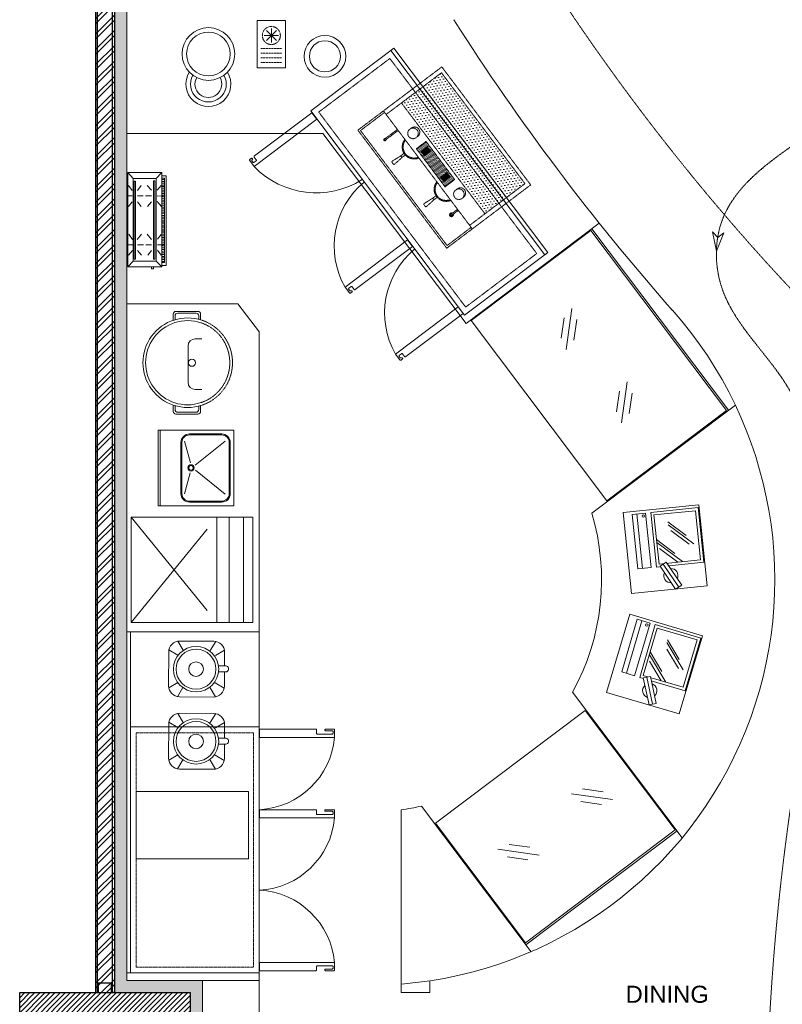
# Model space of a CAD drawing. Header units: millimetres. Extents: x 325 to 233617, y -9828 to 20555.
# Tile 19 of 45: x 116799 to 120826, y 11604 to 16803. Entities that reach past the tile are written whole.
import ezdxf
from ezdxf.lldxf.tags import DXFTag

# ---------------------------------------------------------------- set-up
doc = ezdxf.new("R2010")
doc.units = ezdxf.units.MM
doc.header["$LTSCALE"] = 2.5
doc.set_wipeout_variables(frame=1)
for name, pattern in [('( Hidden )', [0.375, 0.25, -0.125]), ('DASHED', [19.05, 12.7, -6.35]), ('HIDDEN', [0.375, 0.25, -0.125]), ('HIDDEN2', [4.7625, 3.175, -1.5875]), ('HIDDENX2', [19.05, 12.7, -6.35])]:
    doc.linetypes.add(name, pattern=pattern)
for name, color, linetype, lineweight in [('ELEVATION 1', 143, 'Continuous', 18), ('ELEVATION 3', 23, 'Continuous', 13), ('furniture1', 9, 'Continuous', 13), ('FURNITURES', 30, 'Continuous', 15), ('HATCH LIGHT', 250, 'Continuous', 0), ('HATCH MEDIUM', 251, 'Continuous', 5), ('K Equipment', 30, 'Continuous', 9), ('K Equipment UC', 251, 'Continuous', 5), ('TEXT', 40, 'Continuous', 0), ('WALL', 132, 'Continuous', 25)]:
    doc.layers.add(name, color=color, linetype=linetype, lineweight=lineweight)
doc.styles.add('RG_3F_TITLE BLOCK_A1$0$A1 TBLOCK LBV$0$Style-arial', font='arial.ttf')
tags = doc.linetypes.add('DOT2', pattern=[3.175, 0, -3.175]).pattern_tags.tags
tags[6:7] = [DXFTag(74, 4), DXFTag(75, 0), DXFTag(340, '0'), DXFTag(46, 1.0), DXFTag(50, 0.0), DXFTag(44, 0.0), DXFTag(45, 0.0)]
tags[4:5] = [DXFTag(74, 4), DXFTag(75, 0), DXFTag(340, '0'), DXFTag(46, 1.0), DXFTag(50, 0.0), DXFTag(44, 0.0), DXFTag(45, 0.0)]

# ---------------------------------------------------------------- blocks, each defined once
blk = doc.blocks.new('*U|REF|REF|REF|REF|REF|REF82')
for points in [[(0, 0), (7713.3, 0), (7713.3, -10), (0, -10)], [(0, -100), (7713.3, -100), (7713.3, -90), (0, -90)]]:
    blk.add_lwpolyline(points, close=True)
at = {"color": 8}
for points in [[(0, -15), (50, -15), (50, -85), (0, -85)], [(7663.3, -15), (7713.3, -15), (7713.3, -85), (7663.3, -85)]]:
    blk.add_lwpolyline(points, close=True, dxfattribs=at)
blk = doc.blocks.new('H-WASH')
at = {"layer": 'FURNITURES'}
for p, q in [((-20, 0), (-20, -40)), ((20, 0), (-20, 0)), ((20, -40), (20, 0)), ((20, -1), (-20, -1)), ((-2.57, -16.93), (-13.62, -13.92)), ((2.78, -17.05), (14.19, -13.92)), ((-1.15, -19.69), (-13.72, -35.31)), ((1.6, -19.54), (14.29, -35.31)), ((-20, -40), (20, -40))]:
    blk.add_line(p, q, dxfattribs=at)
for points in [[(-13.5, -38), (13.5, -38, 0.414214), (18, -33.5), (18, -16.5, 0.414214), (13.5, -12), (-13.5, -12, 0.414214), (-18, -16.5), (-18, -33.5, 0.414214)], [(-13.5, -37.5), (13.5, -37.5, 0.414214), (17.5, -33.5), (17.5, -16.5, 0.414214), (13.5, -12.5), (-13.5, -12.5, 0.414214), (-17.5, -16.5), (-17.5, -33.5, 0.414214)]]:
    blk.add_lwpolyline(points, format="xyb", close=True, dxfattribs=at)
for radius in [1.69, 1.19]:
    blk.add_circle((0.1, -17.31), radius, dxfattribs=at)
blk = doc.blocks.new('A$Cb31a83a8')
at = {"linetype": 'DASHED', "ltscale": 20}
for p, q in [((0, 642, 0), (0, 452, 0)), ((555, 642, 0), (0, 642, 0)), ((555, 452, 0), (555, 642, 0)), ((555, 592.9, 0), (0, 592.9, 0)), ((555, 517.9, 0), (0, 517.9, 0)), ((555, 0, 0), (0, 452, 0)), ((0, 0, 0), (555, 452, 0))]:
    blk.add_line(p, q, dxfattribs=at)
at = {"linetype": 'DASHED', "ltscale": 20, "elevation": 0}
blk.add_lwpolyline([(0, 452), (555, 452), (555, 0), (0, 0)], close=True, dxfattribs=at)
blk = doc.blocks.new('BLENDOR')
at = {"layer": 'K Equipment'}
for p, q in [((18.1, 325.7), (46.2, 277.9)), ((28.7, 326.7), (207.5, 326.7)), ((218.1, 325.7), (190, 277.9)), ((-29.4, 89.8), (-29.4, 268.5)), ((-28.5, 279.1), (18.9, 251.3)), ((264.7, 279.1), (217.3, 251.3)), ((265.6, 268.5), (265.6, 195.9)), ((232, 195.9), (268.6, 195.9)), ((232, 164.7), (268.6, 164.7)), ((265.6, 164.7), (265.6, 89.8)), ((-28.5, 79.2), (18.9, 107)), ((264.7, 79.2), (217.3, 107)), ((18.1, 32.6), (46.2, 80.5)), ((218.1, 32.6), (190, 80.5)), ((207.5, 31.6), (28.7, 31.6))]:
    blk.add_line(p, q, dxfattribs=at)
for radius in [119.8, 105.3, 38.6]:
    blk.add_circle((115.1, 178.5), radius, dxfattribs=at)
for centre, radius, start, end in [((28.7, 268.5), 58.1, 90, 180), ((207.5, 268.5), 58.1, 0, 90), ((271.5, 180.3), 15.9, 259.5146, 100.4854), ((28.7, 89.8), 58.1, 180, 270), ((207.5, 89.8), 58.1, 270, 0)]:
    blk.add_arc(centre, radius, start, end, dxfattribs=at)
blk = doc.blocks.new('A$C7a6a0475')
for p, q in [((325.4, 415.9), (289.6, 415.9)), ((249.6, 175.9), (249.6, 375.9)), ((325.4, 135.9), (289.6, 135.9))]:
    blk.add_line(p, q)
at = {"elevation": 0}
for points in [[(167.8, 518), (167.8, 552.3, -0.414214), (182.8, 567.3), (303.7, 567.3, -0.414214), (318.7, 552.3), (318.7, 520.7)], [(177.8, 521.1), (177.8, 542.3, -0.414214), (192.8, 557.3), (293.7, 557.3, -0.414214), (308.7, 542.3), (308.7, 523.5)], [(167.8, 49.3), (167.8, 15, 0.414214), (182.8, 0), (303.7, 0, 0.414214), (318.7, 15), (318.7, 46.6)], [(177.8, 46.2), (177.8, 25, 0.414214), (192.8, 10), (293.7, 10, 0.414214), (308.7, 25), (308.7, 43.8)]]:
    blk.add_lwpolyline(points, format="xyb", dxfattribs=at)
blk.add_circle((271.1, 283.7), 20)
for centre, radius, start, end in [((247.5, 283.7), 247.5, 71.6585, 288.3415), ((247.5, 283.7), 232.5, 71.6585, 288.3415), ((289.6, 375.9), 40, 90, 180), ((289.6, 175.9), 40, 180, 270)]:
    blk.add_arc(centre, radius, start, end)
at = {"linetype": 'HIDDEN2', "ltscale": 0.1}
for radius in [232.5, 247.5]:
    blk.add_arc((247.5, 283.7), radius, 288.3415, 71.6585, dxfattribs=at)
blk = doc.blocks.new('SDADFGSDF')
for p, q in [((68993, 13820), (68993, 13120)), ((70290.6, 13800), (70290.6, 13120))]:
    blk.add_line(p, q)
for points in [[(70793, 13120), (70793, 13820), (68993, 13820), (68993, 13120)], [(70793, 13800), (70793, 13820), (68993, 13820), (68993, 13800)]]:
    blk.add_lwpolyline(points, close=True)
at = {"linetype": 'DASHED', "ltscale": 0.03}
blk.add_lwpolyline([(70260.4, 13770), (70260.4, 13150), (69023.1, 13150), (69023.1, 13770)], close=True, dxfattribs=at)
for points in [[(69016.8, 12730.5, -0.414214), (69012.5, 12734.9), (69012.5, 12769.6, 0.414214), (69008.2, 12773.9), (69008.2, 12773.9, 0.414214), (69003.8, 12769.6), (69003.8, 12730.5), (69003.8, 12726.2, 0.414214), (69008.2, 12721.9), (69047.2, 12721.9), (69047.2, 13118.8), (69003.8, 13118.8), (69003.8, 12821.6, 0.414214), (69008.2, 12817.3), (69025.5, 12817.3, -0.414214), (69029.8, 12812.9), (69029.8, 12734.9, -0.414214), (69025.5, 12730.5), (69016.8, 12730.5)], [(69840.9, 12730.5, 0.414214), (69845.2, 12734.9), (69845.2, 12769.6, -0.414214), (69849.5, 12773.9), (69849.5, 12773.9, -0.414214), (69853.9, 12769.6), (69853.9, 12730.5), (69853.9, 12726.2, -0.414214), (69849.5, 12721.9), (69810.5, 12721.9), (69810.5, 13118.8), (69853.9, 13118.8), (69853.9, 12821.6, -0.414214), (69849.5, 12817.3), (69832.2, 12817.3, 0.414214), (69827.9, 12812.9), (69827.9, 12734.9, 0.414214), (69832.2, 12730.5), (69840.9, 12730.5)], [(70265.9, 12730.5, 0.414214), (70270.2, 12734.9), (70270.2, 12769.6, -0.414214), (70274.6, 12773.9), (70274.6, 12773.9, -0.414214), (70278.9, 12769.6), (70278.9, 12730.5), (70278.9, 12726.2, -0.414214), (70274.6, 12721.9), (70235.5, 12721.9), (70235.5, 13118.8), (70278.9, 13118.8), (70278.9, 12821.6, -0.414214), (70274.6, 12817.3), (70257.2, 12817.3, 0.414214), (70252.9, 12812.9), (70252.9, 12734.9, 0.414214), (70257.2, 12730.5), (70265.9, 12730.5)]]:
    blk.add_lwpolyline(points, format="xyb")
at = {"linetype": 'DOT2', "ltscale": 0.05}
for centre, start, end in [((69008.1, 13141.3), 275.3193, 356.9359), ((69849.6, 13141.3), 183.0641, 264.6807), ((70274.6, 13141.3), 183.0641, 264.6807)]:
    blk.add_arc(centre, 421.3, start, end, dxfattribs=at)
blk = doc.blocks.new('kjdfhjakld')
for points in [[(212.7, 83.3), (212.7, 106.6), (-261.8, 106.6), (-261.8, 83.3)], [(-261.8, 83.3), (-261.8, 106.6), (212.7, 106.6), (212.7, 83.3)], [(-247.4, 52.9), (-278.2, 80.9), (-278.2, 80.9)], [(-241.7, 83.2), (-241.6, 97.6), (-241.6, 97.6)], [(-231.3, 85.5), (-231.2, 97.5), (-231.2, 97.5)], [(-223.3, 85.4), (-223.2, 97.5), (-223.2, 97.5)], [(-212.8, 85.3), (-212.7, 97.4), (-212.7, 97.4)], [(-186, 58.2), (-210, 79.1), (-210, 79.1)], [(-204.8, 85.3), (-204.7, 97.3), (-204.7, 97.3)], [(-196.8, 85.2), (-196.7, 97.2), (-196.7, 97.2)], [(-186.3, 85.1), (-186.2, 97.1), (-186.2, 97.1)], [(-177.5, 85), (-177.4, 97.1), (-177.4, 97.1)], [(-167.9, 85), (-167.8, 97), (-167.8, 97)], [(-159.1, 84.9), (-159, 96.9), (-159, 96.9)], [(-154.7, 58.1), (-154.6, 89.4), (-154.6, 89.4)], [(-151, 84.8), (-150.9, 96.8), (-150.9, 96.8)], [(-140.6, 84.7), (-140.5, 99.2), (-140.5, 99.2)], [(-132.6, 84.7), (-132.4, 99.1), (-132.4, 99.1)], [(-125.8, 58), (-99.3, 80.4), (-99.3, 80.4)], [(-124.5, 84.6), (-124.4, 99), (-124.4, 99)], [(-114.1, 84.5), (-114, 98.9), (-114, 98.9)], [(-106.1, 84.4), (-106, 98.9), (-106, 98.9)], [(-95.7, 84.3), (-95.5, 98.8), (-95.5, 98.8)], [(-87.6, 84.3), (-87.5, 98.7), (-87.5, 98.7)], [(-79.6, 84.2), (-79.5, 98.7), (-79.5, 98.7)], [(-69.2, 84.1), (-69, 98.6), (-69, 98.6)], [(-61.1, 84), (-61, 98.5), (-61, 98.5)], [(-50.7, 84), (-52.2, 98.4), (-52.2, 98.4)], [(-42.7, 83.9), (-42.6, 98.3), (-42.6, 98.3)], [(-33.9, 83.8), (-33.7, 98.3), (-33.7, 98.3)], [(-23.4, 83.7), (-23.3, 98.2), (-23.3, 98.2)], [(-15.4, 83.7), (-15.3, 98.1), (-15.3, 98.1)], [(-7.4, 83.6), (-7.3, 98), (-7.3, 98)], [(3.1, 83.5), (3.2, 98), (3.2, 98)], [(11.1, 83.4), (11.2, 97.9), (11.2, 97.9)], [(21.5, 83.3), (21.6, 97.8), (21.6, 97.8)], [(29.5, 83.3), (29.7, 97.7), (29.7, 97.7)], [(37.6, 83.2), (37.7, 97.7), (37.7, 97.7)], [(48, 83.1), (48.1, 97.6), (48.1, 97.6)], [(73.2, 59.7), (48.4, 79.9), (48.4, 79.9)], [(56, 83.1), (56.1, 97.5), (56.1, 97.5)], [(64.9, 83), (65, 97.4), (65, 97.4)], [(74.5, 84.5), (74.6, 97.3), (74.6, 97.3)], [(83.3, 84.4), (83.4, 97.3), (83.4, 97.3)], [(93, 84.4), (93.1, 97.2), (93.1, 97.2)], [(101.8, 84.3), (101.9, 97.1), (101.9, 97.1)], [(103.7, 59.6), (103.8, 90.1), (103.8, 90.1)], [(109.8, 84.2), (109.9, 97), (109.9, 97)], [(120.2, 84.1), (120.4, 97), (120.4, 97)], [(128.3, 84.1), (128.4, 96.9), (128.4, 96.9)], [(132.6, 59.5), (159.2, 79.5), (159.2, 79.5)], [(138.7, 84), (136.4, 96.8), (136.4, 96.8)], [(146.7, 83.9), (146.8, 96.7), (146.8, 96.7)], [(154.8, 83.8), (154.9, 96.7), (154.9, 96.7)], [(165.2, 83.7), (165.3, 98.2), (165.3, 98.2)], [(173.2, 83.7), (173.3, 98.1), (173.3, 98.1)], [(182, 83.6), (182.2, 98), (182.2, 98)], [(190.4, 52.9), (221, 83.3), (221, 83.3)], [(191.7, 83.5), (191.8, 98), (191.8, 98)], [(-186.1, 27.7), (-210.3, 5.3), (-210.3, 5.3)], [(-154.8, 27.6), (-154.9, -3.7), (-154.9, -3.7)], [(-124.3, 27.5), (-99.5, 6.5), (-99.5, 6.5)], [(75.5, 28.4), (48.2, 6), (48.2, 6)], [(103.6, 28.3), (103.5, -2.2), (103.5, -2.2)], [(134.9, 28.2), (158.9, 8.1), (158.9, 8.1)], [(220.8, 28), (231.2, 27.9), (231.3, 38.4), (220.8, 38.4)], [(-183.9, -46.2), (-210.4, -26), (-210.4, -26)], [(-155.1, -46.3), (-155, -15.8), (-155, -15.8)], [(-124.6, -46.4), (-99.6, -26.4), (-99.6, -26.4)], [(75.3, -47), (48.1, -24.5), (48.1, -24.5)], [(103.4, -45.5), (103.5, -14.2), (103.5, -14.2)], [(134.7, -45.6), (158.8, -24.8), (158.8, -24.8)], [(-247.4, -69.3), (-278.8, -97.2), (-278.8, -97.2)], [(-184, -73.5), (-210.6, -93.4), (-210.6, -93.4)], [(-155.1, -73.6), (-155.2, -104.1), (-155.2, -104.1)], [(-124.6, -73.7), (-99.8, -93.8), (-99.8, -93.8)], [(75.2, -71.9), (47.9, -92.7), (47.9, -92.7)], [(103.3, -72), (103.2, -103.3), (103.2, -103.3)], [(134.6, -72.1), (158.6, -93), (158.6, -93)], [(190.4, -69.3), (220.4, -97.2), (220.4, -97.2)]]:
    blk.add_lwpolyline(points)
for points in [[(221, 83.3), (-278.8, 83.3), (-278.8, -97.2), (221, -97.2)], [(198.2, 97.9), (-249.8, 97.9), (-249.8, 83.3), (198.2, 83.2)], [(190.4, 52.9), (190.4, -69.3), (-247.4, -69.3), (-247.4, 52.9)], [(-247.4, -69.3), (190.4, -69.3), (190.4, 52.9), (-247.4, 52.9)], [(179.9, 46.6), (-235, 46.6), (-235, 38.3), (179.9, 38.3)], [(-235, 38.3), (179.9, 38.3), (179.9, 46.6), (-235, 46.6)], [(179.6, -56.2), (-233, -56.2), (-233, -64.5), (179.6, -64.5)], [(-233, -64.5), (179.6, -64.5), (179.6, -56.2), (-233, -56.2)]]:
    blk.add_lwpolyline(points, close=True)
blk = doc.blocks.new('*X67')
at = {"color": 0}
for p, q in [((-2009.81, 605.07), (-2007.35, 607.53)), ((-2009.81, 605.25), (-2007.52, 607.53)), ((-2009.81, 605.43), (-2007.7, 607.53)), ((-2009.81, 605.6), (-2007.88, 607.53)), ((-2009.81, 605.78), (-2008.05, 607.53)), ((-2009.81, 605.96), (-2008.23, 607.53)), ((-2009.81, 606.13), (-2008.41, 607.53)), ((-2009.81, 606.31), (-2008.59, 607.53)), ((-2009.81, 606.49), (-2008.76, 607.53)), ((-2009.81, 606.66), (-2008.94, 607.53)), ((-2009.81, 606.84), (-2009.12, 607.53)), ((-2009.81, 607.02), (-2009.29, 607.53)), ((-2009.81, 607.19), (-2009.47, 607.53)), ((-2009.81, 607.37), (-2009.65, 607.53)), ((-2009.81, 604.89), (-2007.27, 607.44)), ((-2009.81, 604.72), (-2007.27, 607.26)), ((-2009.81, 604.54), (-2007.27, 607.08)), ((-2009.81, 604.36), (-2007.27, 606.9)), ((-2009.81, 604.19), (-2007.27, 606.73)), ((-2009.81, 604.01), (-2007.27, 606.55)), ((-2009.81, 603.83), (-2007.27, 606.37)), ((-2009.81, 603.66), (-2007.27, 606.2)), ((-2009.81, 603.48), (-2007.27, 606.02)), ((-2009.66, 603.45), (-2007.27, 605.84)), ((-2009.49, 603.45), (-2007.27, 605.67)), ((-2009.31, 603.45), (-2007.27, 605.49)), ((-2009.13, 603.45), (-2007.27, 605.31)), ((-2008.96, 603.45), (-2007.27, 605.14)), ((-2008.78, 603.45), (-2007.27, 604.96)), ((-2008.6, 603.45), (-2007.27, 604.78)), ((-2008.42, 603.45), (-2007.27, 604.61)), ((-2008.25, 603.45), (-2007.27, 604.43)), ((-2008.07, 603.45), (-2007.27, 604.25)), ((-2007.89, 603.45), (-2007.27, 604.08)), ((-2007.72, 603.45), (-2007.27, 603.9)), ((-2007.54, 603.45), (-2007.27, 603.72)), ((-2007.36, 603.45), (-2007.27, 603.55))]:
    blk.add_line(p, q, dxfattribs=at)
blk = doc.blocks.new('A$C190E2C75')
at = {"linetype": 'HIDDEN'}
h = blk.add_hatch(dxfattribs=at)
h.set_pattern_fill('DOTS', color=256, scale=10, angle=360, style=0)
h.set_pattern_definition([(360, (155757.053, -9081.597), (7.9375, 15.875), [0, -15.875])])
h.paths.add_polyline_path([(23.6, 535), (23.6, 270.4), (756.4, 270.4), (756.4, 535)])
h = blk.add_hatch(dxfattribs=at)
h.set_pattern_fill('ANSI31', color=256, scale=2, angle=180, style=0)
h.paths.add_polyline_path([(480, 187.7), (516, 187.7), (516, 251.6), (480, 251.6), (264, 251.6), (264, 187.7)])
h.paths.add_polyline_path([(317.7, 199.2), (292.3, 199.2), (292.3, 240.1), (317.7, 240.1)], flags=16)
h.paths.add_polyline_path([(462.3, 240.1), (487.7, 240.1), (487.7, 199.2), (462.3, 199.2)], flags=16)
h = blk.add_hatch(dxfattribs=at)
h.set_pattern_fill('ANSI31', color=256, scale=10, angle=360, style=0)
h.set_pattern_definition([(45, (155757.053, -9081.597), (-22.45064, 22.45064), [])])
h.paths.add_polyline_path([(317.7, 240.1), (292.3, 240.1), (292.3, 199.2), (317.7, 199.2)])
at = {"linetype": 'HIDDEN', "ltscale": 1.5}
for p, q in [((23.6, 535), (756.4, 535)), ((23.6, 535), (23.6, 169.1)), ((756.4, 535), (756.4, 169.1)), ((23.6, 270.4), (756.4, 270.4)), ((0, 169.1), (490, 169.1)), ((490, 169.1), (780, 169.1)), ((244.6, 99.4), (240, 47.3)), ((255.4, 99.4), (260, 47.3)), ((524.6, 99.4), (520, 47.3)), ((535.4, 99.4), (540, 47.3)), ((255, 41.9), (245, 41.9)), ((525, 41.9), (535, 41.9))]:
    blk.add_line(p, q, dxfattribs=at)
for points in [[(0, 0), (780, 0), (780, 555), (0, 555)], [(292.3, 240.1), (292.3, 199.2), (317.7, 199.2), (317.7, 240.1)], [(487.7, 240.1), (487.7, 199.2), (462.3, 199.2), (462.3, 240.1)]]:
    blk.add_lwpolyline(points, close=True, dxfattribs=at)
for points in [[(480, 251.6), (264, 251.6)], [(264, 251.6), (264, 187.7), (480, 187.7)], [(480, 251.6), (516, 251.6)], [(516, 251.6), (516, 187.7), (480, 187.7)], [(10, 169.1), (10, 10), (770, 10), (770, 169.1)], [(122.5, 169.1), (122.5, 83.6)], [(129.3, 83.6), (129.3, 169.1)], [(650.7, 126), (650.7, 165.8)], [(657.5, 165.8), (657.5, 126)], [(244.6, 121.2), (244.6, 99.4), (255.4, 99.4), (255.4, 121.2)], [(535.4, 121.2), (535.4, 99.4), (524.6, 99.4), (524.6, 121.2)]]:
    blk.add_lwpolyline(points, dxfattribs=at)
for centre in [(188.9, 222.5), (591.1, 222.5)]:
    blk.add_circle(centre, 27.9, dxfattribs=at)
for centre, radius, start, end in [((188.9, 232.4), 27.9, 349.6881, 190.3119), ((591.1, 232.4), 27.9, 349.6881, 190.3119), ((250, 184.3), 63.4, 193.8721, 346.1279), ((250, 184.3), 58.4, 193.8721, 346.1279), ((530, 184.3), 63.4, 193.8721, 346.1279), ((530, 184.3), 58.4, 193.8721, 346.1279), ((654.1, 173.2), 8.1, 209.927, 330.073), ((125.9, 154.5), 3.38, 180, 0), ((654.1, 126), 10.1, 109.5208, 70.4792), ((654.1, 126), 8.1, 114.6216, 65.3784), ((654.1, 126), 3.38, 180, 0), ((125.9, 83.6), 5.88, 125.0673, 54.9327), ((125.9, 83.6), 3.38, 180, 0), ((245, 46.9), 5, 175, 270), ((255, 46.9), 5, 270, 5), ((525, 46.9), 5, 175, 270), ((535, 46.9), 5, 270, 5)]:
    blk.add_arc(centre, radius, start, end, dxfattribs=at)
at = {"linetype": 'HIDDEN', "xscale": -10, "yscale": 10, "zscale": 10}
for p in [(-19780.4, -5835.3), (-19610.4, -5835.3)]:
    blk.add_blockref('*X67', p, dxfattribs=at)
blk = doc.blocks.new('A$C7627248E')
at = {"ltscale": 500}
for radius in [139.1, 115.1]:
    blk.add_circle((139.1, 277), radius, dxfattribs=at)
for radius, start, end in [(118.7, 152.4744, 36.4581), (94.7, 154.8731, 34.0594), (70.7, 155.4698, 33.4627)]:
    blk.add_arc((151.4, 118.7), radius, start, end, dxfattribs=at)
blk = doc.blocks.new('pos')
at = {"layer": 'FURNITURES'}
blk.add_line((206081.3, 97081.2), (206370.8, 97081.2), dxfattribs=at)
for points in [[(206370.8, 97036.1), (206370.8, 97106.6), (206081.3, 97106.6), (206081.3, 97036.1)], [(206080.6, 96757), (206371, 96757), (206371, 97007.7), (206080.6, 97007.7)], [(206095.6, 96992.7), (206095.6, 96772), (206356, 96772), (206356, 96992.7)]]:
    blk.add_lwpolyline(points, close=True, dxfattribs=at)
for points in [[(206209.6, 96992.1), (206095.6, 96868.2)], [(206177.1, 96981.7), (206095.6, 96893.1)], [(206225.3, 96992.7), (206143.2, 96903.4)], [(206297, 96922.5), (206183, 96798.6)], [(206264.6, 96912.2), (206183, 96823.5)], [(206312.7, 96923.1), (206230.6, 96833.8)]]:
    blk.add_lwpolyline(points, dxfattribs=at)
blk.add_circle((206356, 97049.7), 6.27, dxfattribs=at)
for start, end in [(59.5319, 177.1175), (239.5319, 357.1175)]:
    blk.add_arc((206028.2, 96936.6), 37.6, start, end, dxfattribs=at)
blk.add_wipeout([(206101.7, 96954.1), (206083.2, 96988.4), (205954.7, 96919.1), (205973.2, 96884.8)]).dxf.layer = 'FURNITURES'
for p, q in [((206083.2, 96988.4), (205954.7, 96919.1)), ((205964, 96901.9), (206092.5, 96971.2)), ((206101.7, 96954.1), (205973.2, 96884.8)), ((206101.7, 96954.1), (206083.2, 96988.4)), ((205973.2, 96884.8), (205954.7, 96919.1))]:
    blk.add_line(p, q, dxfattribs=at)
blk.add_lwpolyline([(206385.2, 97152.6), (205955.1, 97152.6), (205955.1, 96752.2), (206385.2, 96752.2)], close=True, dxfattribs=at)
blk = doc.blocks.new('bc3')
blk.add_line((-1349.6, 0), (-1349.6, -550))
for points in [[(0, -550), (0, 0), (-1349.6, 0), (-1349.6, -550)], [(0, -20), (0, 0), (-1349.6, 0), (-1349.6, -20)]]:
    blk.add_lwpolyline(points, close=True)
at = {"linetype": 'DASHED', "ltscale": 0.03}
blk.add_lwpolyline([(-30.2, -50), (-30.2, -520), (-1319.4, -520), (-1319.4, -50)], close=True, dxfattribs=at)
for points in [[(-1325.8, -956.5, -0.414214), (-1330.1, -952.1), (-1330.1, -952.4, 0.414214), (-1334.4, -948.1), (-1334.4, -948.1, 0.414214), (-1338.8, -952.4), (-1338.8, -956.5), (-1338.8, -960.8, 0.414214), (-1334.4, -965.1), (-1295.4, -965.1), (-1295.4, -551.2), (-1338.8, -551.2), (-1338.8, -930.4, 0.414214), (-1334.4, -934.7), (-1317.1, -934.7, -0.414214), (-1312.7, -939.1), (-1312.7, -952.1, -0.414214), (-1317.1, -956.5), (-1325.8, -956.5)], [(-467.7, -956.5, 0.414214), (-463.4, -952.1), (-463.4, -952.4, -0.414214), (-459, -948.1), (-459, -948.1, -0.414214), (-454.7, -952.4), (-454.7, -956.5), (-454.7, -960.8, -0.414214), (-459, -965.1), (-498.1, -965.1), (-498.1, -551.2), (-454.7, -551.2), (-454.7, -930.4, -0.414214), (-459, -934.7), (-476.4, -934.7, 0.414214), (-480.7, -939.1), (-480.7, -952.1, 0.414214), (-476.4, -956.5), (-467.7, -956.5)], [(-24.7, -956.5, 0.414214), (-20.4, -952.1), (-20.4, -952.4, -0.414214), (-16, -948.1), (-16, -948.1, -0.414214), (-11.7, -952.4), (-11.7, -956.5), (-11.7, -960.8, -0.414214), (-16, -965.1), (-55.1, -965.1), (-55.1, -551.2), (-11.7, -551.2), (-11.7, -930.4, -0.414214), (-16, -934.7), (-33.4, -934.7, 0.414214), (-37.7, -939.1), (-37.7, -952.1, 0.414214), (-33.4, -956.5), (-24.7, -956.5)]]:
    blk.add_lwpolyline(points, format="xyb")
at = {"linetype": 'DOT2', "ltscale": 0.05}
for centre, radius, start, end in [((-1349.5, -514.1), 454.3, 276.8462, 355.3146), ((-442.1, -530.6), 438.1, 182.6905, 262.6562), ((0.9, -530.6), 438.1, 182.6905, 262.6562)]:
    blk.add_arc(centre, radius, start, end, dxfattribs=at)
blk = doc.blocks.new('cr')
for p, q in [((75, 133.7), (75, 208.7)), ((37.5, 171.2), (112.5, 171.2)), ((101.5, 144.7), (48.5, 197.8)), ((48.5, 144.7), (101.5, 197.8))]:
    blk.add_line(p, q)
at = {"linetype": '( Hidden )'}
for p, q in [((18.9, 102.6), (131.1, 102.6)), ((18.9, 78.1), (131.1, 78.1)), ((18.9, 53.6), (131.1, 53.6)), ((18.9, 29.1), (131.1, 29.1))]:
    blk.add_line(p, q, dxfattribs=at)
blk.add_lwpolyline([(0, 0), (150, 0), (150, 250), (0, 250)], close=True)
blk.add_circle((75, 171.2), 47.6, dxfattribs=at)

msp = doc.modelspace()

# ---------------------------------------------------------------- hatches: boundary and pattern name
at = {"layer": 'HATCH LIGHT'}
h = msp.add_hatch(dxfattribs=at)
h.set_pattern_fill('ANSI32', color=256, scale=6)
h.set_pattern_definition([(45, (-21650.61, 0), (-40.411153, 40.411153), []), (45, (-21623.667, 0), (-40.411153, 40.411153), [])])
h.paths.add_polyline_path([(117298.8, 19379), (117198.8, 19379), (117198.8, 11665.7), (117298.8, 11665.7)])
h = msp.add_hatch(dxfattribs=at)
h.set_pattern_fill('ANSI36', color=256, scale=7)
h.set_pattern_definition([(45, (-21650.608, 0), (11.786586, 43.2174826), [55.5625, -11.1125, 0, -11.1125])])
h.paths.add_polyline_path([(117363.8, 19225.2), (118070.8, 19225.2), (118069.6, 19228.9), (118019.4, 19379), (117298.8, 19379), (117298.8, 11665.7), (117698.8, 11665.7), (117698.8, 10865.7), (117763.8, 10865.7), (117763.8, 11730.7), (117363.8, 11730.7)])
h = msp.add_hatch(dxfattribs=at)
h.set_pattern_fill('ANSI31', color=256, scale=6)
h.set_pattern_definition([(45, (-21650.608, 0), (-13.4703842, 13.4703842), [])])
h.paths.add_polyline_path([(117698.8, 11665.7), (116798.8, 11665.7), (116798.8, 10765.7), (117698.8, 10765.7)])

# ---------------------------------------------------------------- linework, layer by layer
at = {"layer": 'ELEVATION 1'}
for p, q in [((117363.8, 11730.7), (117363.8, 19225.2)), ((117363.8, 11730.7), (117763.8, 11730.7)), ((117763.8, 10865.7), (117763.8, 11730.7))]:
    msp.add_line(p, q, dxfattribs=at)
at = {"layer": 'ELEVATION 1', "ltscale": 4}
msp.add_lwpolyline([(120477.8, 15581), (120517, 15677.8), (120484.6, 15653.5), (120457.2, 15683.4), (120477.8, 15581)], dxfattribs=at)
at = {"layer": 'ELEVATION 1', "linetype": '( Hidden )', "ltscale": 4}
msp.add_spline([(120954.1, 16189.2), (120496.6, 15708.2), (120498.9, 15411.9), (120831.7, 14898.8), (120929.6, 13034.1), (120738.2, 11044), (120984.1, 6514.2), (121163.5, 8156.7), (121200.2, 11386.8), (121293.3, 12833.9), (121955.2, 13797.9), (122431.3, 14104.8), (122844, 14487.8)], degree=3, dxfattribs=at)
at = {"layer": 'FURNITURES'}
for p, q in [((117363.8, 16202.7), (118400, 16202.7)), ((119156, 15199.2), (118400, 16202.7)), ((119859, 15728.8), (119156, 15199.2)), ((120541.6, 14740.6), (119819.6, 15699.1)), ((117363.8, 15302.7), (117951.2, 15302.7)), ((118064.3, 15152.7), (117951.2, 15302.7)), ((118063.8, 11720.9), (118063.8, 15153.3)), ((120577.8, 14767.9), (119820.1, 14197.1)), ((118919.7, 12650.7), (119498.9, 11882.1)), ((118813.8, 12631.2), (118813.8, 11665.7)), ((119471.5, 11918.4), (120270.1, 12520.3)), ((118063.8, 11730.7), (117763.8, 11730.7)), ((118063.8, 11720.9), (118063.8, 10865.7)), ((118963.8, 11665.7), (118963.8, 11728.4)), ((118963.8, 11665.7), (118813.8, 11665.7))]:
    msp.add_line(p, q, dxfattribs=at)
msp.add_lwpolyline([(118007.8, 12372), (118007.8, 12728), (117413.8, 12728), (117413.8, 12372)], close=True, dxfattribs=at)
for radius in [110, 82.2]:
    msp.add_circle((118410.6, 16609.2), radius, dxfattribs=at)
for centre, radius, start, end in [((129491.8, 23428.7), 12332, 212.49993, 221.43224), ((118645, 13846), 2141.5, 274.5531, 41.6146), ((118645, 13846), 1226.5, 331.0614, 16.6336), ((118645, 13846), 1226.5, 277.9111, 282.9436)]:
    msp.add_arc(centre, radius, start, end, dxfattribs=at)
at = {"layer": 'HATCH LIGHT'}
for p, q in [((119714.9, 15278.6), (119684.4, 15061.8)), ((119673.9, 15229.1), (119658.7, 15120.7)), ((119740.6, 15219.7), (119725.3, 15111.3)), ((120007.3, 14890.3), (119976.9, 14673.6)), ((119966.4, 14840.9), (119951.1, 14732.5)), ((120033.1, 14831.5), (120017.8, 14723.1)), ((119880, 12726), (119771.6, 12741.3)), ((119929.5, 12685.1), (119712.7, 12715.5)), ((119870.6, 12659.3), (119762.2, 12674.6)), ((119491.8, 12433.5), (119383.4, 12448.7)), ((119541.3, 12392.5), (119324.5, 12423)), ((119482.4, 12366.8), (119374, 12382))]:
    msp.add_line(p, q, dxfattribs=at)
at = {"layer": 'HATCH MEDIUM', "linetype": '( Hidden )'}
msp.add_lwpolyline([(118053.7, 20555, 0.012104), (118204.4, 20008), (118426.5, 19344.1, 0.171223), (123402.6, 13338.1), (124013.5, 12996.4, 0.03154), (125364.3, 12398.1)], format="xyb", dxfattribs=at)
at = {"layer": 'WALL'}
msp.add_lwpolyline([(116798.8, 11665.7), (117698.8, 11665.7), (117698.8, 10765.7), (116798.8, 10765.7)], close=True, dxfattribs=at)

# ---------------------------------------------------------------- block references
at = {"layer": 'FURNITURES'}
msp.add_blockref('cr', (118052.7, 16548), dxfattribs=at)
at = {"layer": 'HATCH LIGHT', "linetype": 'HIDDENX2', "xscale": 0.99679135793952, "yscale": 0.99679135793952, "zscale": 0.99679135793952, "rotation": 270}
msp.add_blockref('kjdfhjakld', (117466.7, 15717.7), dxfattribs=at)
at = {"layer": 'K Equipment'}
for name, p, rotation in [('A$C7627248E', (117635, 16356.3), 355.5337547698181), ('A$C190E2C75', (118584.5, 16219.4), 306.9939748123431), ('BLENDOR', (117614, 13195.8, 0), 359.722747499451), ('BLENDOR', (117614, 12814.3, 0), 359.722747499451)]:
    msp.add_blockref(name, p, dxfattribs=dict(at, rotation=rotation))
at = {"layer": 'K Equipment', "xscale": 10, "yscale": 10, "zscale": 10, "rotation": 89.99999999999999}
msp.add_blockref('H-WASH', (117530.4, 14435.4), dxfattribs=at)
at = {"layer": 'K Equipment UC', "linetype": 'HIDDENX2', "ltscale": 10}
for name, p, rotation in [('bc3', (119587.2, 15574.1), 306.9939748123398), ('SDADFGSDF', (131183.8, -57222.1), 90)]:
    msp.add_blockref(name, p, dxfattribs=dict(at, rotation=rotation))
at = {"layer": 'K Equipment UC', "xscale": 0.9559158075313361, "yscale": 0.9559158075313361, "zscale": 0.9559158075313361}
msp.add_blockref('A$C7a6a0475', (117449.3, 14720.5, -0.6), dxfattribs=at)
at = {"layer": 'K Equipment UC', "rotation": 270}
msp.add_blockref('A$Cb31a83a8', (117387.8, 14175.8, 0), dxfattribs=at)
at = {"layer": 'WALL', "xscale": -1, "rotation": 90}
msp.add_blockref('*U|REF|REF|REF|REF|REF|REF82', (117198.8, 19379), dxfattribs=at)

# ---------------------------------------------------------------- texts
at = {"layer": 'TEXT', "insert": (119572.3, 11702.3), "char_height": 90, "width": 1274.194, "attachment_point": 1, "style": 'RG_3F_TITLE BLOCK_A1$0$A1 TBLOCK LBV$0$Style-arial'}
msp.add_mtext('{\\W6.09543;  }DINING', dxfattribs=at)

# ---------------------------------------------------------------- next in the draw order: block references
at = {"layer": 'furniture1'}
for p, rotation in [((237788.9, -181135.1), 95.8853618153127), ((154670.8, -211797.6), 73.52935216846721)]:
    msp.add_blockref('pos', p, dxfattribs=dict(at, rotation=rotation))

# ---------------------------------------------------------------- next in the draw order: linework, layer by layer
at = {"layer": 'ELEVATION 3'}
for points in [[(119183.6, 15213.7), (119814.6, 15689.1), (120530.6, 14738.6), (119899.7, 14263.3)], [(119784.7, 13156.1), (120260.1, 12525.2), (119469.5, 11929.4), (118994, 12560.3)]]:
    msp.add_lwpolyline(points, close=True, dxfattribs=at)
at = {"layer": 'FURNITURES'}
msp.add_line((119718.3, 13252.5), (120297.5, 12484), dxfattribs=at)

doc.saveas('drawing.dxf')
